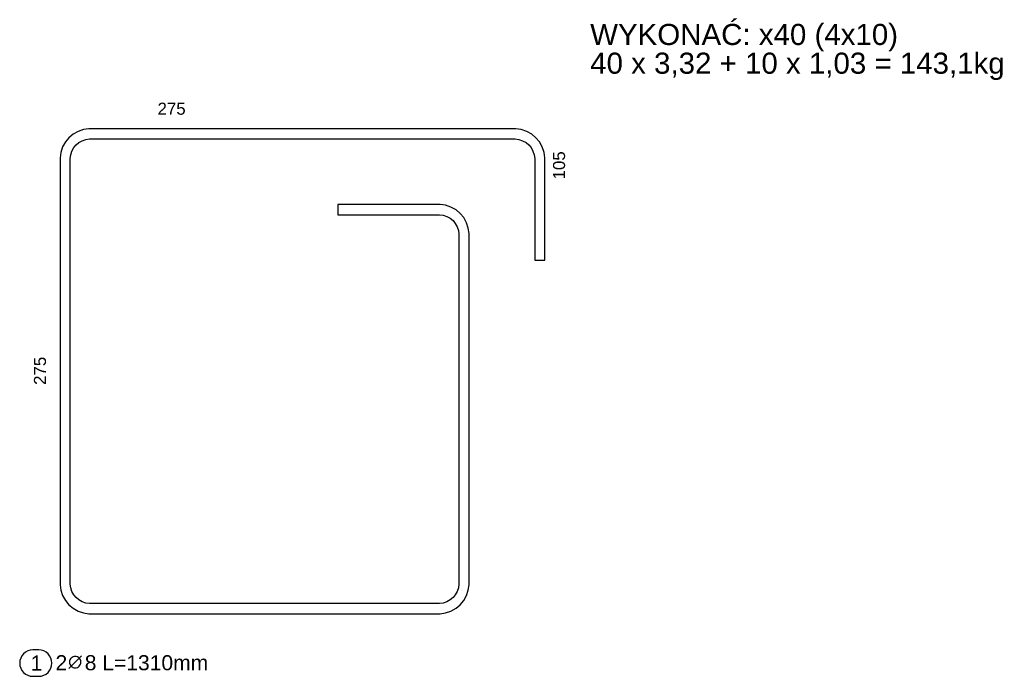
# Model space of a CAD drawing. Extents: x 68682 to 121374, y -47510 to -252.
# Tile 31 of 38: x 112430 to 113990, y -7350 to -6310. Entities that reach past the tile are written whole.
import ezdxf

# ---------------------------------------------------------------- set-up
doc = ezdxf.new("R2010")
doc.units = 0
doc.header["$LTSCALE"] = 1.125
doc.layers.add('TS_OPISY', color=7, linetype='Continuous')
doc.layers.add('TS_OPISY_LINIE', color=7, linetype='Continuous')
doc.styles.add('ARIAL', font='arial.ttf')

# ---------------------------------------------------------------- blocks, each defined once
blk = doc.blocks.new('Text-280902148-1219')
at = {"linetype": 'Continuous'}
for points in [[(3827, 945.4), (3827, 980.4), (3339.6, 980.4), (3339.6, 945.4)], [(3995.8, 899.9), (3995.8, 934.9), (3339.6, 934.9), (3339.6, 899.9)]]:
    blk.add_wipeout(points, dxfattribs=at).dxf.layer = 'TS_OPISY_LINIE'
at = {"layer": 'TS_OPISY', "linetype": 'Continuous', "style": 'ARIAL'}
for s, p in [('WYKONAĆ: x40 (4x10)', (3339.6, 945.4)), ('40 x 3,32 + 10 x 1,03 = 143,1kg', (3339.6, 899.9))]:
    blk.add_text(s, height=33.428, dxfattribs=at).set_placement(p)

msp = doc.modelspace()

# ---------------------------------------------------------------- linework, layer by layer
at = {"color": 1, "linetype": 'Continuous'}
for p, q in [((112522.18, -6487.22), (112514.17, -6491.71)), ((112530.89, -6484.36), (112522.18, -6487.22)), ((112539.23, -6483.19), (112530.89, -6484.36)), ((113215.82, -6483.19), (112539.23, -6483.19)), ((113224.17, -6484.36), (113215.82, -6483.19)), ((113232.87, -6487.22), (113224.17, -6484.36)), ((113240.89, -6491.71), (113232.87, -6487.22)), ((112502.05, -6503.84), (112497.56, -6511.85)), ((112507.56, -6497.23), (112502.05, -6503.84)), ((112514.17, -6491.71), (112507.56, -6497.23)), ((112518.92, -6508.59), (112523.28, -6504.95)), ((112523.28, -6504.95), (112528.66, -6501.94)), ((112528.66, -6501.94), (112534.52, -6500)), ((112534.52, -6500), (112540.34, -6499.19)), ((112540.34, -6499.19), (113214.72, -6499.19)), ((113214.72, -6499.19), (113220.53, -6500)), ((113220.53, -6500), (113226.4, -6501.94)), ((113226.4, -6501.94), (113231.77, -6504.95)), ((113231.77, -6504.95), (113236.13, -6508.59)), ((113247.49, -6497.23), (113240.89, -6491.71)), ((113253.01, -6503.84), (113247.49, -6497.23)), ((113257.5, -6511.85), (113253.01, -6503.84)), ((112494.69, -6520.55), (112493.53, -6528.9)), ((112497.56, -6511.85), (112494.69, -6520.55)), ((112510.34, -6524.19), (112512.27, -6518.32)), ((112512.27, -6518.32), (112515.28, -6512.95)), ((112515.28, -6512.95), (112518.92, -6508.59)), ((113236.13, -6508.59), (113239.78, -6512.95)), ((113239.78, -6512.95), (113242.78, -6518.32)), ((113242.78, -6518.32), (113244.72, -6524.19)), ((113260.37, -6520.55), (113257.5, -6511.85)), ((113261.53, -6528.9), (113260.37, -6520.55)), ((112493.53, -6528.9), (112493.53, -7205.49)), ((112509.53, -6530.01), (112510.34, -6524.19)), ((112509.53, -7204.38), (112509.53, -6530.01)), ((113244.72, -6524.19), (113245.53, -6530.01)), ((113245.53, -6530.01), (113245.53, -6691.19)), ((113261.53, -6691.19), (113261.53, -6528.9)), ((113095.82, -6603.19), (112933.53, -6603.19)), ((112933.53, -6603.19), (112933.53, -6619.19)), ((113104.17, -6604.36), (113095.82, -6603.19)), ((113112.87, -6607.22), (113104.17, -6604.36)), ((113120.89, -6611.71), (113112.87, -6607.22)), ((113127.49, -6617.23), (113120.89, -6611.71)), ((112933.53, -6619.19), (113094.72, -6619.19)), ((113094.72, -6619.19), (113100.53, -6620)), ((113100.53, -6620), (113106.4, -6621.94)), ((113106.4, -6621.94), (113111.77, -6624.95)), ((113111.77, -6624.95), (113116.13, -6628.59)), ((113116.13, -6628.59), (113119.78, -6632.95)), ((113133.01, -6623.84), (113127.49, -6617.23)), ((113137.5, -6631.85), (113133.01, -6623.84)), ((113119.78, -6632.95), (113122.78, -6638.32)), ((113122.78, -6638.32), (113124.72, -6644.19)), ((113124.72, -6644.19), (113125.53, -6650.01)), ((113140.37, -6640.55), (113137.5, -6631.85)), ((113141.53, -6648.9), (113140.37, -6640.55)), ((113125.53, -6650.01), (113125.53, -7204.38)), ((113141.53, -7205.49), (113141.53, -6648.9)), ((113245.53, -6691.19), (113261.53, -6691.19)), ((112493.53, -7205.49), (112494.69, -7213.84)), ((112510.34, -7210.2), (112509.53, -7204.38)), ((113125.53, -7204.38), (113124.72, -7210.2)), ((113140.37, -7213.84), (113141.53, -7205.49)), ((112494.69, -7213.84), (112497.56, -7222.54)), ((112497.56, -7222.54), (112502.05, -7230.55)), ((112512.27, -7216.07), (112510.34, -7210.2)), ((112515.28, -7221.44), (112512.27, -7216.07)), ((112518.92, -7225.8), (112515.28, -7221.44)), ((113119.78, -7221.44), (113116.13, -7225.8)), ((113122.78, -7216.07), (113119.78, -7221.44)), ((113124.72, -7210.2), (113122.78, -7216.07)), ((113133.01, -7230.55), (113137.5, -7222.54)), ((113137.5, -7222.54), (113140.37, -7213.84)), ((112502.05, -7230.55), (112507.56, -7237.16)), ((112507.56, -7237.16), (112514.17, -7242.68)), ((112523.28, -7229.44), (112518.92, -7225.8)), ((112528.66, -7232.45), (112523.28, -7229.44)), ((112534.52, -7234.38), (112528.66, -7232.45)), ((112540.34, -7235.19), (112534.52, -7234.38)), ((113094.72, -7235.19), (112540.34, -7235.19)), ((113100.53, -7234.38), (113094.72, -7235.19)), ((113106.4, -7232.45), (113100.53, -7234.38)), ((113111.77, -7229.44), (113106.4, -7232.45)), ((113116.13, -7225.8), (113111.77, -7229.44)), ((113120.89, -7242.68), (113127.49, -7237.16)), ((113127.49, -7237.16), (113133.01, -7230.55)), ((112514.17, -7242.68), (112522.18, -7247.16)), ((112522.18, -7247.16), (112530.89, -7250.03)), ((112530.89, -7250.03), (112539.23, -7251.19)), ((112539.23, -7251.19), (113095.82, -7251.19)), ((113095.82, -7251.19), (113104.17, -7250.03)), ((113104.17, -7250.03), (113112.87, -7247.16)), ((113112.87, -7247.16), (113120.89, -7242.68)), ((112435.63, -7314.8), (112433.04, -7317.95)), ((112438.79, -7312.21), (112435.63, -7314.8)), ((112442.39, -7310.28), (112438.79, -7312.21)), ((112446.3, -7309.09), (112442.39, -7310.28)), ((112450.36, -7308.69), (112446.3, -7309.09)), ((112459.69, -7308.69), (112450.36, -7308.69)), ((112463.76, -7309.09), (112459.69, -7308.69)), ((112467.67, -7310.28), (112463.76, -7309.09)), ((112471.27, -7312.21), (112467.67, -7310.28)), ((112474.43, -7314.8), (112471.27, -7312.21)), ((112477.02, -7317.95), (112474.43, -7314.8)), ((112429.93, -7325.46), (112429.53, -7329.53)), ((112429.53, -7329.53), (112429.93, -7333.59)), ((112431.11, -7321.56), (112429.93, -7325.46)), ((112433.04, -7317.95), (112431.11, -7321.56)), ((112478.94, -7321.56), (112477.02, -7317.95)), ((112480.13, -7325.46), (112478.94, -7321.56)), ((112480.53, -7329.53), (112480.13, -7325.46)), ((112480.13, -7333.59), (112480.53, -7329.53)), ((112527.41, -7317.97), (112507.61, -7337.76)), ((112508.68, -7326.11), (112508.51, -7327.87)), ((112508.51, -7327.87), (112508.68, -7329.62)), ((112509.19, -7324.42), (112508.68, -7326.11)), ((112508.68, -7329.62), (112509.19, -7331.31)), ((112510.02, -7322.86), (112509.19, -7324.42)), ((112509.19, -7331.31), (112510.02, -7332.87)), ((112511.14, -7321.5), (112510.02, -7322.86)), ((112512.51, -7320.38), (112511.14, -7321.5)), ((112514.06, -7319.55), (112512.51, -7320.38)), ((112515.75, -7319.04), (112514.06, -7319.55)), ((112517.51, -7318.87), (112515.75, -7319.04)), ((112519.26, -7319.04), (112517.51, -7318.87)), ((112520.95, -7319.55), (112519.26, -7319.04)), ((112522.51, -7320.38), (112520.95, -7319.55)), ((112523.87, -7321.5), (112522.51, -7320.38)), ((112524.99, -7322.86), (112523.87, -7321.5)), ((112525.82, -7324.42), (112524.99, -7322.86)), ((112524.99, -7332.87), (112525.82, -7331.31)), ((112526.33, -7326.11), (112525.82, -7324.42)), ((112525.82, -7331.31), (112526.33, -7329.62)), ((112526.51, -7327.87), (112526.33, -7326.11)), ((112526.33, -7329.62), (112526.51, -7327.87)), ((112429.93, -7333.59), (112431.11, -7337.5)), ((112431.11, -7337.5), (112433.04, -7341.1)), ((112433.04, -7341.1), (112435.63, -7344.26)), ((112435.63, -7344.26), (112438.79, -7346.85)), ((112438.79, -7346.85), (112442.39, -7348.78)), ((112467.67, -7348.78), (112471.27, -7346.85)), ((112471.27, -7346.85), (112474.43, -7344.26)), ((112474.43, -7344.26), (112477.02, -7341.1)), ((112477.02, -7341.1), (112478.94, -7337.5)), ((112478.94, -7337.5), (112480.13, -7333.59)), ((112510.02, -7332.87), (112511.14, -7334.23)), ((112511.14, -7334.23), (112512.51, -7335.35)), ((112512.51, -7335.35), (112514.06, -7336.18)), ((112514.06, -7336.18), (112515.75, -7336.69)), ((112515.75, -7336.69), (112517.51, -7336.87)), ((112517.51, -7336.87), (112519.26, -7336.69)), ((112519.26, -7336.69), (112520.95, -7336.18)), ((112520.95, -7336.18), (112522.51, -7335.35)), ((112522.51, -7335.35), (112523.87, -7334.23)), ((112523.87, -7334.23), (112524.99, -7332.87)), ((112442.39, -7348.78), (112446.3, -7349.96)), ((112446.3, -7349.96), (112450.36, -7350.36)), ((112450.36, -7350.36), (112459.69, -7350.36)), ((112459.69, -7350.36), (112463.76, -7349.96)), ((112463.76, -7349.96), (112467.67, -7348.78))]:
    msp.add_line(p, q, dxfattribs=at)

# ---------------------------------------------------------------- block references
msp.add_blockref('Text-280902148-1219', (109993.85, -7295.83))

# ---------------------------------------------------------------- texts
at = {"color": 7, "linetype": 'Continuous', "style": 'ARIAL'}
msp.add_text('275', height=19.102, dxfattribs=at).set_placement((112647.93, -6460.85))
for s, p in [('105', (113293.65, -6563.33)), ('275', (112471.19, -6888.8))]:
    msp.add_text(s, height=19.102, rotation=90, dxfattribs=at).set_placement(p)
at = {"color": 1, "linetype": 'Continuous', "style": 'ARIAL'}
for s, height, p in [('2   8\xa0L=1310mm', 23.877, (112486.26, -7340.77)), ('1', 23.88, (112446.9, -7341.19))]:
    msp.add_text(s, height=height, dxfattribs=at).set_placement(p)

doc.saveas('drawing.dxf')
